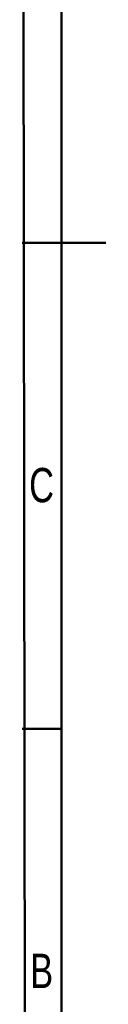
# Model space of a CAD drawing. Header units: millimetres. Extents: x 1 to 419, y 6 to 296.
# Tile 20 of 21: x 410 to 418.5, y 70.92 to 171.25. Entities that reach past the tile are written whole.
import ezdxf

# ---------------------------------------------------------------- set-up
doc = ezdxf.new("R2010")
doc.units = ezdxf.units.MM
doc.styles.add('SLDTEXTSTYLE1', font='TXT', dxfattribs={"width": 0.75})

msp = doc.modelspace()

# ---------------------------------------------------------------- linework, layer by layer
at = {"color": 7, "linetype": 'Continuous', "lineweight": 50}
for p, q in [((414, 291), (414, 6)), ((410, 287), (410.328, 10)), ((418.501, 148.5), (409.999, 148.5)), ((410, 148.5), (414, 148.5)), ((410, 99), (414, 99))]:
    msp.add_line(p, q, dxfattribs=at)

# ---------------------------------------------------------------- texts
at = {"color": 7, "linetype": 'Continuous', "lineweight": 0, "char_height": 3.5, "attachment_point": 2, "style": 'SLDTEXTSTYLE1'}
for s, insert in [('C', (411.9635, 125.576)), ('B', (411.9733, 76.076))]:
    msp.add_mtext(s, dxfattribs=dict(at, insert=insert))

doc.saveas('drawing.dxf')
